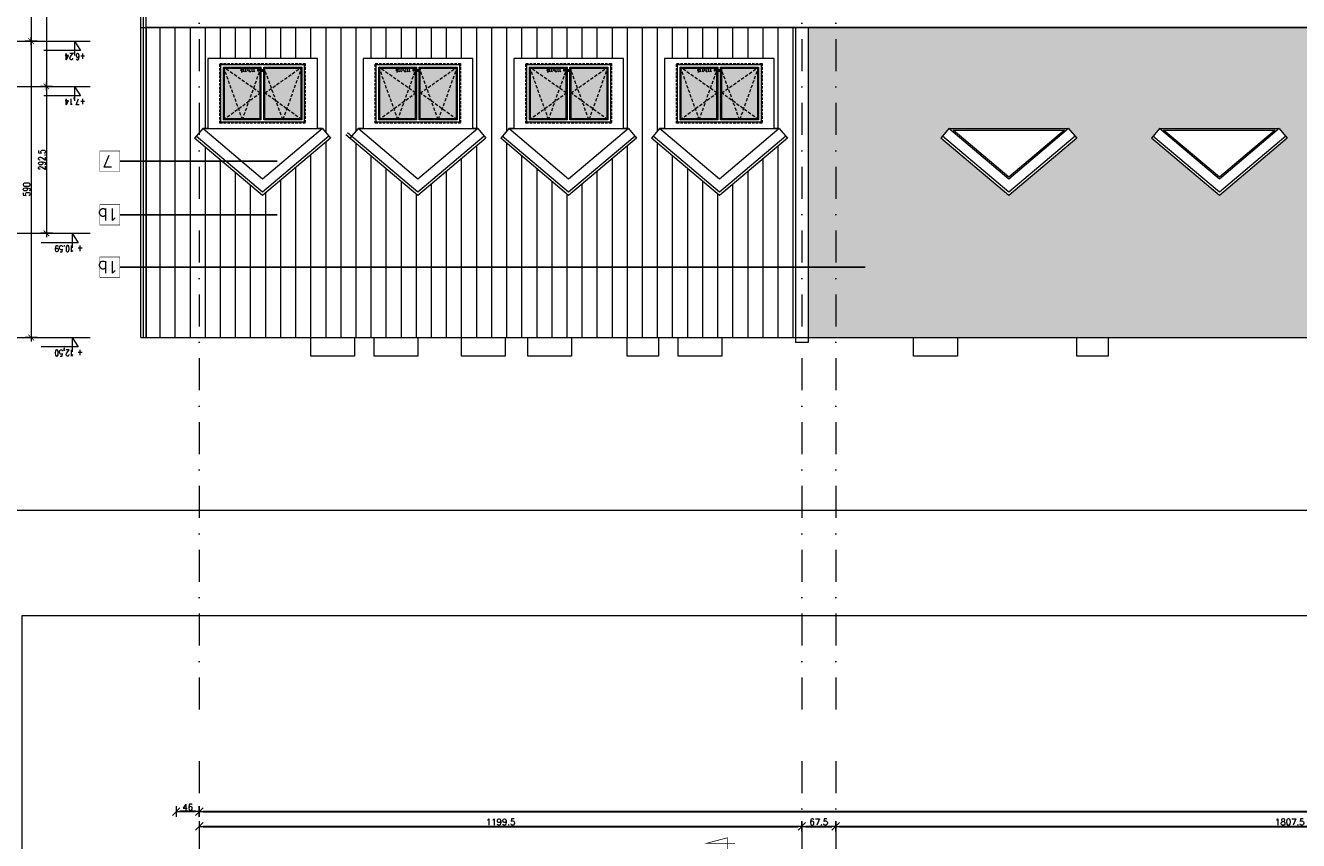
# Model space of a CAD drawing. Header units: millimetres. Extents: x 28291 to 177760, y -399809 to -170937.
# Tile 177 of 256: x 48572 to 51106, y -193731 to -192108. Entities that reach past the tile are written whole.
import ezdxf

# ---------------------------------------------------------------- set-up
doc = ezdxf.new("R2010")
doc.units = ezdxf.units.MM
for name, pattern in [('CACHE', [9.525, 6.35, -3.175]), ('CARKOVANA', [7.5, 5, -2.5]), ('DASHDOT', [25.4, 12.7, -6.35, 0, -6.35])]:
    doc.linetypes.add(name, pattern=pattern)
doc.layers.get('0').update_dxf_attribs({"lineweight": 0})
for name, color, linetype, lineweight in [('! opisy okien elewacja', 7, 'Continuous', 0), ('!! 0_ Istn-sciany', 3, 'Continuous', 30), ('!! 0_ Istn-widok', 1, 'Continuous', 15), ('!! 0_ Opis', 8, 'Continuous', 13), ('!! 0_ WIDOK ELEWACJA', 4, 'Continuous', 0), ('!! 0_Istn-drzwi', 1, 'Continuous', 13), ('!! 0_Osie', 1, 'DASHDOT', 13), ('!! 1  WYDZIELENIE PPOŻ', 252, 'Continuous', 0), ('!! 1_Hatch dach', 252, 'Continuous', 5), ('!! wymiary osi', 250, 'Continuous', 9), ('0-osie-liniA', 14, 'DASHDOT', 5), ('0-rzedne-blok', 62, 'Continuous', 13)]:
    doc.layers.add(name, color=color, linetype=linetype, lineweight=lineweight)
doc.layers.add('!! 0_ Istn-okna - wymienione', color=9, linetype='Continuous', lineweight=13, true_color=0x808080)
doc.layers.add('!! 1_Wyburzenia', color=252, linetype='CARKOVANA', lineweight=13, true_color=0x696969)
for name, color, linetype, lineweight, plot in [('!! 0_bloki rzędnych', 7, 'Continuous', 0, False), ('!! 0_ramki', 66, 'Continuous', 9, False), ('ND', 240, 'Continuous', 0, False)]:
    doc.layers.add(name, color=color, linetype=linetype, lineweight=lineweight, plot=plot)
doc.layers.add('!!_1  OPISY ELEWACJE', color=250, linetype='Continuous')
doc.styles.add('DEUTSCH', font='SIMPLEX8')
doc.styles.add('SIMPLEX', font='simplex.shx', dxfattribs={"width": 0.77})
doc.styles.add('TXT', font='simplex.shx')
doc.dimstyles.new('DIM50', dxfattribs={"dimscale": 5, "dimtxt": 2.5, "dimasz": 1.5, "dimexe": 0, "dimexo": 0, "dimgap": 0.5, "dimtad": 1, "dimdec": 4, "dimrnd": 0.5, "dimdsep": 46, "dimtxsty": 'TXT', "dimblk1": 'TICK1', "dimblk2": 'TICK1', "dimsah": 1, "dimcen": 0, "dimse1": 1, "dimse2": 1, "dimclrd": 1, "dimclre": 7, "dimclrt": 9, "dimadec": 0, "dimazin": 0, "dimtfac": 1, "dimtdec": 4, "dimtmove": 2, "dimatfit": 3, "dimldrblk": 'TICK1', "dimfxl": 1, "dimtolj": 1, "dimarcsym": 0})
doc.dimstyles.new('OL PB 100', dxfattribs={"dimscale": 4, "dimtxt": 3.5, "dimasz": 0.2, "dimexe": 10, "dimexo": 10, "dimgap": 0.5, "dimtad": 1, "dimdec": 1, "dimrnd": 0.5, "dimzin": 9, "dimdsep": 46, "dimtxsty": 'SIMPLEX', "dimblk": 'thick_MSz', "dimcen": 0.05, "dimdle": 8, "dimse1": 1, "dimse2": 1, "dimclrd": 256, "dimclre": 256, "dimclrt": 3, "dimadec": 1, "dimazin": 2, "dimtfac": 1, "dimtdec": 1, "dimtix": 1, "dimtofl": 0, "dimtmove": 2, "dimatfit": 3, "dimldrblk": 'thick_MSz', "dimfxl": 10, "dimfxlon": 1, "dimtolj": 1, "dimlwd": -1, "dimlwe": -1, "dimarcsym": 0})

# ---------------------------------------------------------------- blocks, each defined once
blk = doc.blocks.new('thick_MSz')
for p, q in [((-10, 0), (10, 0)), ((0, 15), (0, -15))]:
    blk.add_line(p, q)
at = {"const_width": 2, "elevation": 2}
blk.add_lwpolyline([(-7.1, -7.1), (7.1, 7.1)], dxfattribs=at)
blk = doc.blocks.new('*D3794')
at = {"layer": 'DEFPOINTS', "color": 0, "ltscale": 100, "transparency": 16777216}
for p in [(15846.3, 8789.5), (14272.3, 8752.2), (15846.3, 8606.6)]:
    blk.add_point(p, dxfattribs=at)
at = {"layer": 'ND', "ltscale": 100, "transparency": 16777216}
blk.add_line((14273.1, 8789.5), (15845.5, 8789.5), dxfattribs=at)
at = {"layer": 'ND', "ltscale": 100, "transparency": 16777216, "xscale": 0.8, "yscale": 0.8, "zscale": 0.8}
for p, rotation in [((14272.3, 8789.5), 180.0000000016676), ((15846.3, 8789.5), 1.667517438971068e-09)]:
    blk.add_blockref('thick_MSz', p, dxfattribs=dict(at, rotation=rotation))
at = {"layer": 'ND', "color": 3, "ltscale": 100, "transparency": 16777216, "insert": (15065.7, 8799.5), "char_height": 14, "attachment_point": 5, "rotation": 0, "style": 'SIMPLEX'}
blk.add_mtext('\\A1;1574', dxfattribs=at)
blk = doc.blocks.new('D_kota')
for p, q in [((8.7, 0), (8.7, 23)), ((-0.8, 15), (8.7, 15)), ((8.7, 0), (-0.8, 15))]:
    blk.add_line(p, q)
blk.add_lwpolyline([(-0.8, 15), (57.9, 15)])
at = {"style": 'DEUTSCH', "width": 0.8}
blk.add_attdef('POZ.ARCH', (7.3, 19.7), '', height=10, dxfattribs=at)
blk = doc.blocks.new('*D3796')
at = {"layer": 'DEFPOINTS', "color": 0, "ltscale": 100, "transparency": 16777216}
for p in [(14862.3, 8739.9), (14862.3, 8648.6), (15216.3, 8648.5)]:
    blk.add_point(p, dxfattribs=at)
at = {"layer": 'ND', "ltscale": 100, "transparency": 16777216}
blk.add_line((15215.5, 8739.9), (14863.1, 8739.9), dxfattribs=at)
at = {"layer": 'ND', "ltscale": 100, "transparency": 16777216, "xscale": 0.8, "yscale": 0.8, "zscale": 0.8}
for p, rotation in [((14862.3, 8739.9), 180.0000000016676), ((15216.3, 8739.9), 1.667546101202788e-09)]:
    blk.add_blockref('thick_MSz', p, dxfattribs=dict(at, rotation=rotation))
at = {"layer": 'ND', "color": 3, "ltscale": 100, "transparency": 16777216, "insert": (15039.3, 8748.9), "char_height": 14, "attachment_point": 5, "rotation": 0, "style": 'SIMPLEX'}
blk.add_mtext('\\A1;354', dxfattribs=at)
blk = doc.blocks.new('*D3797')
at = {"layer": 'DEFPOINTS', "color": 0, "ltscale": 100, "transparency": 16777216}
for p in [(14272.3, 8739.9), (14272.3, 8693), (14862.3, 8648.6)]:
    blk.add_point(p, dxfattribs=at)
at = {"layer": 'ND', "ltscale": 100, "transparency": 16777216}
blk.add_line((14861.5, 8739.9), (14273.1, 8739.9), dxfattribs=at)
at = {"layer": 'ND', "ltscale": 100, "transparency": 16777216, "xscale": 0.8, "yscale": 0.8, "zscale": 0.8}
for p, rotation in [((14272.3, 8739.9), 180.0000000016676), ((14862.3, 8739.9), 1.667546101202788e-09)]:
    blk.add_blockref('thick_MSz', p, dxfattribs=dict(at, rotation=rotation))
at = {"layer": 'ND', "color": 3, "ltscale": 100, "transparency": 16777216, "insert": (14567.3, 8748.9), "char_height": 14, "attachment_point": 5, "rotation": 0, "style": 'SIMPLEX'}
blk.add_mtext('\\A1;590', dxfattribs=at)
blk = doc.blocks.new('*D3791')
at = {"layer": 'DEFPOINTS', "color": 0, "ltscale": 100, "transparency": 16777216}
for p in [(14772.3, 8709.4), (14772.3, 8648.5), (15126.3, 8648.5)]:
    blk.add_point(p, dxfattribs=at)
at = {"layer": 'ND', "ltscale": 100, "transparency": 16777216}
blk.add_line((15125.5, 8709.4), (14773.1, 8709.4), dxfattribs=at)
at = {"layer": 'ND', "ltscale": 100, "transparency": 16777216, "xscale": 0.8, "yscale": 0.8, "zscale": 0.8, "rotation": 180}
blk.add_blockref('thick_MSz', (14772.3, 8709.4), dxfattribs=at)
at = {"layer": 'ND', "ltscale": 100, "transparency": 16777216, "xscale": 0.8, "yscale": 0.8, "zscale": 0.8}
blk.add_blockref('thick_MSz', (15126.3, 8709.4), dxfattribs=at)
at = {"layer": 'ND', "color": 3, "ltscale": 100, "transparency": 16777216, "insert": (14949.3, 8700.4), "char_height": 14, "attachment_point": 5, "rotation": 180, "style": 'SIMPLEX'}
blk.add_mtext('\\A1;354', dxfattribs=at)
blk = doc.blocks.new('*D3792')
at = {"layer": 'DEFPOINTS', "color": 0, "ltscale": 100, "transparency": 16777216}
for p in [(14479.8, 8709.4), (14479.8, 8593.5), (14772.3, 8593.5)]:
    blk.add_point(p, dxfattribs=at)
at = {"layer": 'ND', "ltscale": 100, "transparency": 16777216}
blk.add_line((14771.5, 8709.4), (14480.6, 8709.4), dxfattribs=at)
at = {"layer": 'ND', "ltscale": 100, "transparency": 16777216, "xscale": 0.8, "yscale": 0.8, "zscale": 0.8, "rotation": 180}
blk.add_blockref('thick_MSz', (14479.8, 8709.4), dxfattribs=at)
at = {"layer": 'ND', "ltscale": 100, "transparency": 16777216, "xscale": 0.8, "yscale": 0.8, "zscale": 0.8}
blk.add_blockref('thick_MSz', (14772.3, 8709.4), dxfattribs=at)
at = {"layer": 'ND', "color": 3, "ltscale": 100, "transparency": 16777216, "insert": (14626.1, 8718.4), "char_height": 14, "attachment_point": 5, "style": 'SIMPLEX'}
blk.add_mtext('\\A1;292.5', dxfattribs=at)
blk = doc.blocks.new('OKNO 175X120')
at = {"layer": '!! 1_Hatch dach', "true_color": 0x575757}
h = blk.add_hatch(dxfattribs=at)
h.set_pattern_fill('DOTS', color=251, angle=360)
h.set_pattern_definition([(360, (62583.5575, -229491.1217), (0.79375, 1.5875), [0, -1.5875])])
h.paths.add_polyline_path([(72255.6, -218171), (72255.6, -218272), (72326.9, -218272), (72326.9, -218171)])
h.paths.add_polyline_path([(72246.2, -218272), (72246.2, -218171), (72174.9, -218171), (72174.9, -218272)])
at = {"layer": '!! 0_ Istn-okna - wymienione', "linetype": 'CARKOVANA', "lineweight": 5}
blk.add_lwpolyline([(72165.9, -218162), (72335.9, -218162), (72335.9, -218281), (72165.9, -218281)], close=True, dxfattribs=at)
at = {"layer": '!! 0_ Istn-okna - wymienione'}
blk.add_lwpolyline([(72167.9, -218164), (72333.9, -218164), (72333.9, -218279), (72167.9, -218279)], close=True, dxfattribs=at)
for points in [[(72248.4, -218274), (72172.9, -218274), (72172.9, -218169), (72248.4, -218169)], [(72246.2, -218272), (72174.9, -218272), (72174.9, -218171), (72246.2, -218171)], [(72246.2, -218171), (72246.2, -218272)], [(72248.4, -218169), (72248.4, -218274)], [(72253.4, -218169), (72328.9, -218169), (72328.9, -218274), (72253.4, -218274)], [(72253.4, -218169), (72253.4, -218274)], [(72255.6, -218171), (72326.9, -218171), (72326.9, -218272), (72255.6, -218272)], [(72255.6, -218171), (72255.6, -218272)]]:
    blk.add_lwpolyline(points, dxfattribs=at)
at = {"layer": '!! 1_Hatch dach', "color": 251, "linetype": 'CACHE', "true_color": 0x575757}
for points in [[(72172.9, -218274), (72210.6, -218169), (72248.4, -218274)], [(72172.9, -218169), (72246.2, -218222.5), (72172.9, -218274)], [(72328.9, -218274), (72291.1, -218169), (72253.4, -218274)], [(72328.9, -218169), (72255.6, -218222.5), (72328.9, -218274)]]:
    blk.add_lwpolyline(points, dxfattribs=at)
at = {"insert": (72245.9, -218264.6), "char_height": 5, "attachment_point": 1, "style": 'TXT'}
blk.add_mtext_dynamic_manual_height_columns('okno 117x115', width=52.63, gutter_width=75, heights=[0], dxfattribs=at)
blk = doc.blocks.new('TICK1')
at = {"color": 2}
blk.add_line((-1, -1), (1, 1), dxfattribs=at)
at = {"color": 0}
for p, q in [((0, 0), (-1, 0)), ((0, -1.4), (0, 1.4))]:
    blk.add_line(p, q, dxfattribs=at)
blk = doc.blocks.new('*D3725')
at = {"layer": '!! wymiary osi', "color": 1, "lineweight": -2, "transparency": 16777216}
blk.add_line((48925.2, -193735.9), (54984.2, -193735.9), dxfattribs=at)
at = {"layer": 'DEFPOINTS', "color": 0, "transparency": 16777216}
for p in [(48917.7, -193635.5), (54991.7, -193635.5), (54991.7, -193735.9)]:
    blk.add_point(p, dxfattribs=at)
at = {"layer": '!! wymiary osi', "color": 1, "lineweight": -2, "transparency": 16777216, "xscale": 7.5, "yscale": 7.5, "zscale": 7.5, "rotation": 180}
blk.add_blockref('TICK1', (48917.7, -193735.9), dxfattribs=at)
at = {"layer": '!! wymiary osi', "color": 1, "lineweight": -2, "transparency": 16777216, "xscale": 7.5, "yscale": 7.5, "zscale": 7.5}
blk.add_blockref('TICK1', (54991.7, -193735.9), dxfattribs=at)
at = {"layer": '!! wymiary osi', "color": 9, "transparency": 16777216, "insert": (51954.7, -193727.1), "char_height": 12.5, "attachment_point": 5, "style": 'TXT'}
blk.add_mtext('\\A1;6074', dxfattribs=at)
blk = doc.blocks.new('*D3726')
at = {"layer": '!! wymiary osi', "color": 1, "lineweight": -2, "transparency": 16777216}
blk.add_line((48925.2, -193765.3), (50109.7, -193765.3), dxfattribs=at)
at = {"layer": 'DEFPOINTS', "color": 0, "transparency": 16777216}
for p in [(48917.7, -193721.9), (50117.2, -193721.9), (50117.2, -193765.3)]:
    blk.add_point(p, dxfattribs=at)
at = {"layer": '!! wymiary osi', "color": 1, "lineweight": -2, "transparency": 16777216, "xscale": 7.5, "yscale": 7.5, "zscale": 7.5, "rotation": 180}
blk.add_blockref('TICK1', (48917.7, -193765.3), dxfattribs=at)
at = {"layer": '!! wymiary osi', "color": 1, "lineweight": -2, "transparency": 16777216, "xscale": 7.5, "yscale": 7.5, "zscale": 7.5}
blk.add_blockref('TICK1', (50117.2, -193765.3), dxfattribs=at)
at = {"layer": '!! wymiary osi', "color": 9, "transparency": 16777216, "insert": (49517.5, -193756.5), "char_height": 12.5, "attachment_point": 5, "style": 'TXT'}
blk.add_mtext('\\A1;1199.5', dxfattribs=at)
blk = doc.blocks.new('*D3727')
at = {"layer": '!! wymiary osi', "color": 1, "lineweight": -2, "transparency": 16777216}
blk.add_line((50124.7, -193765.3), (50177.2, -193765.3), dxfattribs=at)
at = {"layer": 'DEFPOINTS', "color": 0, "transparency": 16777216}
for p in [(50117.2, -193721.9), (50184.7, -193765.3), (50184.7, -193765.3)]:
    blk.add_point(p, dxfattribs=at)
at = {"layer": '!! wymiary osi', "color": 1, "lineweight": -2, "transparency": 16777216, "xscale": 7.5, "yscale": 7.5, "zscale": 7.5, "rotation": 180}
blk.add_blockref('TICK1', (50117.2, -193765.3), dxfattribs=at)
at = {"layer": '!! wymiary osi', "color": 1, "lineweight": -2, "transparency": 16777216, "xscale": 7.5, "yscale": 7.5, "zscale": 7.5}
blk.add_blockref('TICK1', (50184.7, -193765.3), dxfattribs=at)
at = {"layer": '!! wymiary osi', "color": 9, "transparency": 16777216, "insert": (50151, -193756.5), "char_height": 12.5, "attachment_point": 5, "style": 'TXT'}
blk.add_mtext('\\A1;67.5', dxfattribs=at)
blk = doc.blocks.new('*D3728')
at = {"layer": '!! wymiary osi', "color": 1, "lineweight": -2, "transparency": 16777216}
blk.add_line((50192.2, -193765.3), (51984.7, -193765.3), dxfattribs=at)
at = {"layer": 'DEFPOINTS', "color": 0, "transparency": 16777216}
for p in [(50184.7, -193765.3), (51992.2, -193765.3), (51992.2, -193765.3)]:
    blk.add_point(p, dxfattribs=at)
at = {"layer": '!! wymiary osi', "color": 1, "lineweight": -2, "transparency": 16777216, "xscale": 7.5, "yscale": 7.5, "zscale": 7.5, "rotation": 180}
blk.add_blockref('TICK1', (50184.7, -193765.3), dxfattribs=at)
at = {"layer": '!! wymiary osi', "color": 1, "lineweight": -2, "transparency": 16777216, "xscale": 7.5, "yscale": 7.5, "zscale": 7.5}
blk.add_blockref('TICK1', (51992.2, -193765.3), dxfattribs=at)
at = {"layer": '!! wymiary osi', "color": 9, "transparency": 16777216, "insert": (51088.5, -193756.5), "char_height": 12.5, "attachment_point": 5, "style": 'TXT'}
blk.add_mtext('\\A1;1807.5', dxfattribs=at)
blk = doc.blocks.new('*D3756')
at = {"layer": '!! wymiary osi', "color": 1, "lineweight": -2, "transparency": 16777216}
blk.add_line((48910.2, -193735.9), (48879.2, -193735.9), dxfattribs=at)
at = {"layer": 'DEFPOINTS', "color": 0, "transparency": 16777216}
for p in [(48871.7, -193735.9), (48871.7, -194358), (48917.7, -194358)]:
    blk.add_point(p, dxfattribs=at)
at = {"layer": '!! wymiary osi', "color": 1, "lineweight": -2, "transparency": 16777216, "xscale": 7.5, "yscale": 7.5, "zscale": 7.5, "rotation": 180}
blk.add_blockref('TICK1', (48871.7, -193735.9), dxfattribs=at)
at = {"layer": '!! wymiary osi', "color": 1, "lineweight": -2, "transparency": 16777216, "xscale": 7.5, "yscale": 7.5, "zscale": 7.5}
blk.add_blockref('TICK1', (48917.7, -193735.9), dxfattribs=at)
at = {"layer": '!! wymiary osi', "color": 9, "transparency": 16777216, "insert": (48894.7, -193727.1), "char_height": 12.5, "attachment_point": 5, "style": 'TXT'}
blk.add_mtext('\\A1;46', dxfattribs=at)
blk = doc.blocks.new('BLOK OSIE A-B PN')
at = {"layer": '0-osie-liniA', "ltscale": 5}
for points in [[(48917.7, -182063), (48917.7, -184306.7)], [(50117.2, -182063), (50117.2, -184306.7)], [(50184.7, -182063), (50184.7, -184306.7)]]:
    blk.add_lwpolyline(points, dxfattribs=at)
blk = doc.blocks.new('rzędne elewacje 2')
at = {"layer": '0-rzedne-blok'}
for p, q in [((46399.6, -192907), (46399.6, -192784.5)), ((46489.6, -192907), (46489.6, -192784.5)), ((46782.1, -192907), (46782.1, -192784.5)), ((46989.6, -192907), (46989.6, -192784.5))]:
    blk.add_line(p, q, dxfattribs=at)
ref = blk.add_blockref('D_kota', (46399.6, -192804.7), dxfattribs=dict(at, xscale=1.250000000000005, yscale=1.250000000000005, zscale=1.250000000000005, rotation=269.9999999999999))
ref.add_attrib('POZ.ARCH', '+6,24', (46424.2, -192793.8), dxfattribs={"layer": '0', "height": 12.5, "rotation": 270, "style": 'DEUTSCH', "width": 0.8})
ref = blk.add_blockref('D_kota', (46489.6, -192804.7), dxfattribs=dict(at, xscale=1.250000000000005, yscale=1.250000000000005, zscale=1.250000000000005, rotation=269.9999999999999))
ref.add_attrib('POZ.ARCH', '+7,14', (46514.2, -192793.8), dxfattribs={"layer": '0', "height": 12.5, "rotation": 270, "style": 'DEUTSCH', "width": 0.8})
ref = blk.add_blockref('D_kota', (46782.1, -192809.5), dxfattribs=dict(at, xscale=1.250000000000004, yscale=1.250000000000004, zscale=1.250000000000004, rotation=269.9999999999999))
ref.add_attrib('POZ.ARCH', '+ 10.59', (46806.7, -192798.7), dxfattribs={"layer": '0', "height": 12.5, "rotation": 270, "style": 'DEUTSCH', "width": 0.8})
ref = blk.add_blockref('D_kota', (46989.6, -192809.5), dxfattribs=dict(at, xscale=1.250000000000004, yscale=1.250000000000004, zscale=1.250000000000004, rotation=269.9999999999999))
ref.add_attrib('POZ.ARCH', '+ 12,50', (47014.2, -192798.7), dxfattribs={"layer": '0', "height": 12.5, "rotation": 270, "style": 'DEUTSCH', "width": 0.8})
blk = doc.blocks.new('oznaczenie przekroi')
at = {"layer": '!! 0_ Opis', "color": 2, "const_width": 1.44}
blk.add_lwpolyline([(86028.2, -193636), (86028.2, -193575.1), (85986.1, -193586.4), (86043.4, -193586.4)], dxfattribs=at)
blk.add_lwpolyline([(86028.2, -193636), (86028.2, -193575.1), (85986.1, -193586.4), (86043.4, -193586.4)], dxfattribs=at)
blk = doc.blocks.new('POZIOMY BLOK')
for p, q in [((14272.32, 8962.8), (14272.32, 8693.05)), ((14479.8, 8962.8), (14479.8, 8693.05)), ((14772.32, 8962.8), (14772.32, 8693.05)), ((14862.32, 8962.8), (14862.32, 8693.05))]:
    blk.add_line(p, q)
at = {"layer": '0-rzedne-blok'}
ref = blk.add_blockref('D_kota', (14272.32, 8647.32), dxfattribs=dict(at, xscale=1.250000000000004, yscale=1.250000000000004, zscale=1.250000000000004, rotation=90))
ref.add_attrib('POZ.ARCH', '+ 12,50', (14247.74, 8636.49), dxfattribs={"layer": '0', "height": 12.5, "rotation": 90, "style": 'DEUTSCH', "width": 0.8})
ref = blk.add_blockref('D_kota', (14479.8, 8647.32), dxfattribs=dict(at, xscale=1.250000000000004, yscale=1.250000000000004, zscale=1.250000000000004, rotation=90))
ref.add_attrib('POZ.ARCH', '+ 10.59', (14455.22, 8636.49), dxfattribs={"layer": '0', "height": 12.5, "rotation": 90, "style": 'DEUTSCH', "width": 0.8})
ref = blk.add_blockref('D_kota', (14772.32, 8642.51), dxfattribs=dict(at, xscale=1.250000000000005, yscale=1.250000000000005, zscale=1.250000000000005, rotation=90))
ref.add_attrib('POZ.ARCH', '+7,14', (14747.74, 8631.68), dxfattribs={"layer": '0', "height": 12.5, "rotation": 90, "style": 'DEUTSCH', "width": 0.8})
ref = blk.add_blockref('D_kota', (14862.32, 8642.51), dxfattribs=dict(at, xscale=1.250000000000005, yscale=1.250000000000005, zscale=1.250000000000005, rotation=90))
ref.add_attrib('POZ.ARCH', '+6,24', (14837.74, 8631.68), dxfattribs={"layer": '0', "height": 12.5, "rotation": 90, "style": 'DEUTSCH', "width": 0.8})
at = {"layer": 'ND', "ltscale": 100}
dim = blk.add_linear_dim(base=(15846.32, 8789.48), p1=(14272.32, 8752.23), p2=(15846.32, 8606.6), angle=180, dimstyle='OL PB 100', dxfattribs=at)
dim.commit()
dim.dimension.update_dxf_attribs({"geometry": '*D3794', "text_midpoint": (15065.71, 8799.48), "dimtype": 160})
for base, p1, p2, picture, middle in [((14272.32, 8739.89), (14862.32, 8648.65), (14272.32, 8693.05), '*D3797', (14567.32, 8748.89)), ((14862.32, 8739.89), (15216.32, 8648.52), (14862.32, 8648.65), '*D3796', (15039.32, 8748.89)), ((14772.32, 8709.43), (15126.32, 8648.52), (14772.32, 8648.52), '*D3791', (14949.32, 8700.43))]:
    dim = blk.add_linear_dim(base=base, p1=p1, p2=p2, angle=180, dimstyle='OL PB 100', dxfattribs=at)
    dim.commit()
    dim.dimension.update_dxf_attribs({"geometry": picture, "text_midpoint": middle})
dim = blk.add_linear_dim(base=(14479.8, 8709.43), p1=(14772.32, 8593.49), p2=(14479.8, 8593.49), dimstyle='OL PB 100', dxfattribs=at)
dim.commit()
dim.dimension.update_dxf_attribs({"geometry": '*D3792', "text_midpoint": (14626.06, 8718.43)})
blk = doc.blocks.new('BLOK OSI')
at = {"layer": '0-osie-liniA', "ltscale": 5}
for points in [[(48917.71142, -193635.47368), (48917.71142, -195993.9543)], [(50117.21142, -193635.47368), (50117.21142, -195993.9543)], [(50184.71142, -193635.47368), (50184.71142, -195993.9543)]]:
    blk.add_lwpolyline(points, dxfattribs=at)
at = {"layer": '!! wymiary osi'}
dim = blk.add_aligned_dim(p1=(48917.71142, -193635.47368), p2=(54991.71142, -193635.47368), distance=-100.4179, dimstyle='DIM50', dxfattribs=at)
dim.commit()
dim.dimension.update_dxf_attribs({"geometry": '*D3725', "text_midpoint": (51954.71142, -193727.14158)})
for base, p1, p2, picture, middle in [((48871.71142, -193735.89158), (48917.71142, -194358.04847), (48871.71142, -194358.04847), '*D3756', (48894.71142, -193727.14158)), ((50117.21142, -193765.29711), (48917.71142, -193721.87385), (50117.21142, -193721.87385), '*D3726', (49517.46142, -193756.54711)), ((50184.71142, -193765.29711), (50117.21142, -193721.87385), (50184.71142, -193765.29711), '*D3727', (50150.96142, -193756.54711)), ((51992.21142, -193765.29711), (50184.71142, -193765.29711), (51992.21142, -193765.29711), '*D3728', (51088.46142, -193756.54711))]:
    dim = blk.add_linear_dim(base=base, p1=p1, p2=p2, dimstyle='DIM50', dxfattribs=at)
    dim.commit()
    dim.dimension.update_dxf_attribs({"geometry": picture, "text_midpoint": middle})

msp = doc.modelspace()

# ---------------------------------------------------------------- hatches: boundary and pattern name
at = {"layer": '!! 1_Hatch dach'}
h = msp.add_hatch(dxfattribs=at)
h.set_pattern_fill('AR-B88', color=8, scale=0.1)
h.paths.add_polyline_path([(51367.40264, -192446.46829), (51232.09142, -192332.02298), (51248.23597, -192312.93493), (51486.5693, -192312.93493), (51502.71385, -192332.02298)], flags=16)
h.paths.add_polyline_path([(51367.40264, -192413.72529), (51248.23597, -192312.93493), (51486.5693, -192312.93493)], flags=0)
h.paths.add_polyline_path([(51367.40264, -192409.79613), (51256.42847, -192315.93493), (51478.3768, -192315.93493)], flags=0)
h.paths.add_polyline_path([(51083.54718, -192332.02298), (50948.23597, -192446.46829), (50812.92476, -192332.02298), (50829.0693, -192312.93493), (51067.40264, -192312.93493)], flags=16)
h.paths.add_polyline_path([(51067.40264, -192312.93493), (50948.23597, -192413.72529), (50829.0693, -192312.93493)], flags=0)
h.paths.add_polyline_path([(51059.21014, -192315.93493), (50948.23597, -192409.79613), (50837.2618, -192315.93493)], flags=0)
h.paths.add_polyline_path([(50664.38051, -192332.02298), (50529.0693, -192446.46829), (50393.75809, -192332.02298), (50409.90264, -192312.93493), (50648.23597, -192312.93493)], flags=16)
h.paths.add_polyline_path([(50648.23597, -192312.93493), (50529.0693, -192413.72529), (50409.90264, -192312.93493)], flags=0)
h.paths.add_polyline_path([(50640.04347, -192315.93493), (50529.0693, -192409.79613), (50418.09513, -192315.93493)], flags=0)
h.paths.add_polyline_path([(52792.709, -192332.02298), (52808.85355, -192312.93493), (53047.18688, -192312.93493), (53063.33142, -192332.02298), (52928.02021, -192446.46829)], flags=16)
h.paths.add_polyline_path([(52808.85355, -192312.93493), (53047.18688, -192312.93493), (52928.02021, -192413.72529)], flags=0)
h.paths.add_polyline_path([(52817.04604, -192315.93493), (53038.99438, -192315.93493), (52928.02021, -192409.79613)], flags=0)
h.paths.add_polyline_path([(50038.0127, -192302.56409), (49868.0127, -192302.56409), (49868.0127, -192183.56409), (50038.0127, -192183.56409)], flags=0)
h.paths.add_polyline_path([(50031.0127, -192295.56409), (49955.5127, -192295.56409), (49955.5127, -192190.56409), (50031.0127, -192190.56409)], flags=0)
h.paths.add_polyline_path([(50029.0127, -192294.10453), (50028.27215, -192293.56409), (49993.98174, -192293.56409), (49993.2627, -192295.56409), (49992.54365, -192293.56409), (49957.70317, -192293.56409), (49957.70317, -192196.65679), (49956.23174, -192192.56409), (50028.16572, -192192.56409), (50031.0127, -192190.56409), (50029.0127, -192196.127)], flags=0)
h.paths.add_polyline_path([(53211.87567, -192332.02298), (53228.02021, -192312.93493), (53466.35355, -192312.93493), (53482.49809, -192332.02298), (53347.18688, -192446.46829)], flags=16)
h.paths.add_polyline_path([(49950.5127, -192295.56409), (49875.0127, -192295.56409), (49875.0127, -192190.56409), (49950.5127, -192190.56409)], flags=0)
h.paths.add_polyline_path([(49948.32223, -192293.56409), (49913.48174, -192293.56409), (49912.7627, -192295.56409), (49912.04365, -192293.56409), (49877.75324, -192293.56409), (49877.0127, -192294.10453), (49877.0127, -192196.127), (49875.0127, -192190.56409), (49877.85967, -192192.56409), (49949.79365, -192192.56409), (49948.32223, -192196.65679)], flags=0)
h.paths.add_polyline_path([(53228.02021, -192312.93493), (53466.35355, -192312.93493), (53347.18688, -192413.72529)], flags=0)
h.paths.add_polyline_path([(53236.21271, -192315.93493), (53458.16105, -192315.93493), (53347.18688, -192409.79613)], flags=0)
h.paths.add_polyline_path([(49738.0127, -192302.56409), (49568.0127, -192302.56409), (49568.0127, -192183.56409), (49738.0127, -192183.56409)], flags=0)
h.paths.add_polyline_path([(49731.0127, -192295.56409), (49655.5127, -192295.56409), (49655.5127, -192190.56409), (49731.0127, -192190.56409)], flags=0)
h.paths.add_polyline_path([(49729.0127, -192294.10453), (49728.27215, -192293.56409), (49693.98174, -192293.56409), (49693.2627, -192295.56409), (49692.54365, -192293.56409), (49657.70317, -192293.56409), (49657.70317, -192196.65679), (49656.23174, -192192.56409), (49728.16572, -192192.56409), (49731.0127, -192190.56409), (49729.0127, -192196.127)], flags=0)
h.paths.add_polyline_path([(49650.5127, -192295.56409), (49575.0127, -192295.56409), (49575.0127, -192190.56409), (49650.5127, -192190.56409)], flags=0)
h.paths.add_polyline_path([(49648.32223, -192293.56409), (49613.48174, -192293.56409), (49612.7627, -192295.56409), (49612.04365, -192293.56409), (49577.75324, -192293.56409), (49577.0127, -192294.10453), (49577.0127, -192196.127), (49575.0127, -192190.56409), (49577.85967, -192192.56409), (49649.79365, -192192.56409), (49648.32223, -192196.65679)], flags=0)
h.paths.add_polyline_path([(53631.04234, -192332.02298), (53647.18688, -192312.93493), (53885.52021, -192312.93493), (53901.66476, -192332.02298), (53766.35355, -192446.46829)], flags=16)
h.paths.add_polyline_path([(53647.18688, -192312.93493), (53885.52021, -192312.93493), (53766.35355, -192413.72529)], flags=0)
h.paths.add_polyline_path([(53655.37938, -192315.93493), (53877.32771, -192315.93493), (53766.35355, -192409.79613)], flags=0)
h.paths.add_polyline_path([(49438.0127, -192302.56409), (49268.0127, -192302.56409), (49268.0127, -192183.56409), (49438.0127, -192183.56409)], flags=0)
h.paths.add_polyline_path([(49431.0127, -192295.56409), (49355.5127, -192295.56409), (49355.5127, -192190.56409), (49431.0127, -192190.56409)], flags=0)
h.paths.add_polyline_path([(49429.0127, -192294.10453), (49428.27215, -192293.56409), (49393.98174, -192293.56409), (49393.2627, -192295.56409), (49392.54365, -192293.56409), (49357.70317, -192293.56409), (49357.70317, -192196.65679), (49356.23174, -192192.56409), (49428.16572, -192192.56409), (49431.0127, -192190.56409), (49429.0127, -192196.127)], flags=0)
h.paths.add_polyline_path([(49350.5127, -192295.56409), (49275.0127, -192295.56409), (49275.0127, -192190.56409), (49350.5127, -192190.56409)], flags=0)
h.paths.add_polyline_path([(49348.32223, -192293.56409), (49313.48174, -192293.56409), (49312.7627, -192295.56409), (49312.04365, -192293.56409), (49277.75324, -192293.56409), (49277.0127, -192294.10453), (49277.0127, -192196.127), (49275.0127, -192190.56409), (49277.85967, -192192.56409), (49349.79365, -192192.56409), (49348.32223, -192196.65679)], flags=0)
h.paths.add_polyline_path([(49128.71142, -192302.56409), (48958.71142, -192302.56409), (48958.71142, -192183.56409), (49128.71142, -192183.56409)], flags=0)
h.paths.add_polyline_path([(49121.71142, -192295.56409), (49046.21142, -192295.56409), (49046.21142, -192190.56409), (49121.71142, -192190.56409)], flags=0)
h.paths.add_polyline_path([(49119.71142, -192294.10453), (49118.97088, -192293.56409), (49084.68047, -192293.56409), (49083.96142, -192295.56409), (49083.24238, -192293.56409), (49048.40189, -192293.56409), (49048.40189, -192196.65679), (49046.93047, -192192.56409), (49118.86445, -192192.56409), (49121.71142, -192190.56409), (49119.71142, -192196.127)], flags=0)
h.paths.add_polyline_path([(49041.21142, -192295.56409), (48965.71142, -192295.56409), (48965.71142, -192190.56409), (49041.21142, -192190.56409)], flags=0)
h.paths.add_polyline_path([(49039.02095, -192293.56409), (49004.18047, -192293.56409), (49003.46142, -192295.56409), (49002.74238, -192293.56409), (48968.45197, -192293.56409), (48967.71142, -192294.10453), (48967.71142, -192196.127), (48965.71142, -192190.56409), (48968.5584, -192192.56409), (49040.49238, -192192.56409), (49039.02095, -192196.65679)], flags=0)
h.paths.add_polyline_path([(49049.88367, -192193.72372), (48997.85986, -192193.72372), (48997.85986, -192201.22372), (49049.88367, -192201.22372)], flags=8)
h.paths.add_polyline_path([(49359.18494, -192193.72372), (49307.16113, -192193.72372), (49307.16113, -192201.22372), (49359.18494, -192201.22372)], flags=8)
h.paths.add_polyline_path([(49659.18494, -192193.72372), (49607.16113, -192193.72372), (49607.16113, -192201.22372), (49659.18494, -192201.22372)], flags=8)
h.paths.add_polyline_path([(49959.18494, -192193.72372), (49907.16113, -192193.72372), (49907.16113, -192201.22372), (49959.18494, -192201.22372)], flags=8)
h.paths.add_polyline_path([(50129.71142, -192112.04828), (50129.71142, -192729.00465), (55097.71142, -192729.00465), (55097.71142, -192112.04828), (52927.71142, -192112.04828), (52927.71142, -191847.63705), (52634.71142, -191847.63705), (52634.71142, -192091.41588), (52704.71142, -192091.41588), (52704.71142, -192103.40448), (52719.71142, -192103.40448), (52719.71142, -192126.2539), (52147.71142, -192629.6139), (51575.71142, -192126.2539), (51575.71142, -192112.04828)])
h = msp.add_hatch(dxfattribs=at)
h.set_pattern_fill('_USER', color=8, scale=30, angle=90, pattern_type=0)
h.set_pattern_definition([(90, (0, 0), (-30, 2e-15), [])])
h.paths.add_polyline_path([(48917.71142, -192112.04828), (48917.71142, -192321.01413), (48924.54476, -192312.93493), (48934.54476, -192312.93493), (48934.54476, -192173.56409), (49152.87809, -192173.56409), (49152.87809, -192312.93493), (49162.87809, -192312.93493), (49179.02264, -192332.02298), (49043.71142, -192446.46829), (48917.71142, -192339.89834), (48917.71142, -192729.00465), (50104.71142, -192729.00465), (50104.71142, -192112.04828)])
h.paths.add_polyline_path([(49353.0127, -192446.46829), (49217.70149, -192332.02298), (49233.84603, -192312.93493), (49243.84603, -192312.93493), (49243.84603, -192173.56409), (49462.17936, -192173.56409), (49462.17936, -192312.93493), (49472.17936, -192312.93493), (49488.32391, -192332.02298)], flags=16)
h.paths.add_polyline_path([(49268.0127, -192302.56409), (49268.0127, -192183.56409), (49438.0127, -192183.56409), (49438.0127, -192302.56409)], flags=0)
h.paths.add_polyline_path([(49270.0127, -192300.56409), (49270.0127, -192185.56409), (49436.0127, -192185.56409), (49436.0127, -192300.56409)], flags=0)
h.paths.add_polyline_path([(49275.0127, -192295.56409), (49275.0127, -192190.56409), (49350.5127, -192190.56409), (49350.5127, -192295.56409)], flags=0)
h.paths.add_polyline_path([(49312.7627, -192295.56409), (49312.04365, -192293.56409), (49277.75324, -192293.56409), (49277.0127, -192294.10453), (49277.0127, -192196.127), (49275.0127, -192190.56409), (49277.85967, -192192.56409), (49348.32223, -192192.56409), (49348.32223, -192293.56409), (49313.48174, -192293.56409)], flags=0)
h.paths.add_polyline_path([(49355.5127, -192295.56409), (49355.5127, -192190.56409), (49431.0127, -192190.56409), (49431.0127, -192295.56409)], flags=0)
h.paths.add_polyline_path([(49357.70317, -192293.56409), (49357.70317, -192192.56409), (49428.16572, -192192.56409), (49431.0127, -192190.56409), (49429.0127, -192196.127), (49429.0127, -192294.10453), (49428.27215, -192293.56409), (49393.98174, -192293.56409), (49393.2627, -192295.56409), (49392.54365, -192293.56409)], flags=0)
h.paths.add_polyline_path([(49517.70149, -192332.02298), (49533.84603, -192312.93493), (49543.84603, -192312.93493), (49543.84603, -192173.56409), (49762.17936, -192173.56409), (49762.17936, -192312.93493), (49772.17936, -192312.93493), (49788.32391, -192332.02298), (49653.0127, -192446.46829)], flags=16)
h.paths.add_polyline_path([(49568.0127, -192302.56409), (49568.0127, -192183.56409), (49738.0127, -192183.56409), (49738.0127, -192302.56409)], flags=0)
h.paths.add_polyline_path([(49570.0127, -192300.56409), (49570.0127, -192185.56409), (49736.0127, -192185.56409), (49736.0127, -192300.56409)], flags=0)
h.paths.add_polyline_path([(49575.0127, -192295.56409), (49575.0127, -192190.56409), (49650.5127, -192190.56409), (49650.5127, -192295.56409)], flags=0)
h.paths.add_polyline_path([(49577.0127, -192294.10453), (49577.0127, -192196.127), (49575.0127, -192190.56409), (49577.85967, -192192.56409), (49648.32223, -192192.56409), (49648.32223, -192293.56409), (49613.48174, -192293.56409), (49612.7627, -192295.56409), (49612.04365, -192293.56409), (49577.75324, -192293.56409)], flags=0)
h.paths.add_polyline_path([(49655.5127, -192295.56409), (49655.5127, -192190.56409), (49731.0127, -192190.56409), (49731.0127, -192295.56409)], flags=0)
h.paths.add_polyline_path([(49657.70317, -192293.56409), (49657.70317, -192192.56409), (49728.16572, -192192.56409), (49731.0127, -192190.56409), (49729.0127, -192196.127), (49729.0127, -192294.10453), (49728.27215, -192293.56409), (49693.98174, -192293.56409), (49693.2627, -192295.56409), (49692.54365, -192293.56409)], flags=0)
h.paths.add_polyline_path([(49817.70149, -192332.02298), (49833.84603, -192312.93493), (49843.84603, -192312.93493), (49843.84603, -192173.56409), (50062.17936, -192173.56409), (50062.17936, -192312.93493), (50072.17936, -192312.93493), (50088.32391, -192332.02298), (49953.0127, -192446.46829)], flags=16)
h.paths.add_polyline_path([(49868.0127, -192302.56409), (49868.0127, -192183.56409), (50038.0127, -192183.56409), (50038.0127, -192302.56409)], flags=0)
h.paths.add_polyline_path([(49870.0127, -192300.56409), (49870.0127, -192185.56409), (50036.0127, -192185.56409), (50036.0127, -192300.56409)], flags=0)
h.paths.add_polyline_path([(49875.0127, -192295.56409), (49875.0127, -192190.56409), (49950.5127, -192190.56409), (49950.5127, -192295.56409)], flags=0)
h.paths.add_polyline_path([(49877.0127, -192294.10453), (49877.0127, -192196.127), (49875.0127, -192190.56409), (49877.85967, -192192.56409), (49948.32223, -192192.56409), (49948.32223, -192293.56409), (49913.48174, -192293.56409), (49912.7627, -192295.56409), (49912.04365, -192293.56409), (49877.75324, -192293.56409)], flags=0)
h.paths.add_polyline_path([(49955.5127, -192295.56409), (49955.5127, -192190.56409), (50031.0127, -192190.56409), (50031.0127, -192295.56409)], flags=0)
h.paths.add_polyline_path([(49957.70317, -192293.56409), (49957.70317, -192192.56409), (50028.16572, -192192.56409), (50031.0127, -192190.56409), (50029.0127, -192196.127), (50029.0127, -192294.10453), (50028.27215, -192293.56409), (49993.98174, -192293.56409), (49993.2627, -192295.56409), (49992.54365, -192293.56409)], flags=0)
h.paths.add_polyline_path([(48811.71142, -192112.04828), (48811.71142, -192729.00465), (48917.71142, -192729.00465), (48917.71142, -192339.89834), (48908.40021, -192332.02298), (48917.71142, -192321.01413), (48917.71142, -192112.04828)])
h.paths.add_polyline_path([(49359.18494, -192193.72372), (49307.16113, -192193.72372), (49307.16113, -192201.22372), (49359.18494, -192201.22372)], flags=8)
h.paths.add_polyline_path([(49659.18494, -192193.72372), (49607.16113, -192193.72372), (49607.16113, -192201.22372), (49659.18494, -192201.22372)], flags=8)
h.paths.add_polyline_path([(49959.18494, -192193.72372), (49907.16113, -192193.72372), (49907.16113, -192201.22372), (49959.18494, -192201.22372)], flags=8)

# ---------------------------------------------------------------- linework, layer by layer
at = {"layer": '! opisy okien elewacja'}
for points in [[(50129.71142, -192729.00465), (55097.71142, -192729.00465), (55097.71142, -192112.04828), (52927.71142, -192112.04828), (52927.71142, -191847.63705), (52634.71142, -191847.63705), (52634.71142, -192091.41588), (52704.71142, -192091.41588), (52704.71142, -192103.40448), (52719.71142, -192103.40448), (52719.71142, -192126.2539), (52147.71142, -192629.6139), (51575.71142, -192126.2539), (51575.71142, -192112.04828), (48811.71142, -192112.04828), (48811.71142, -192729.00465), (50104.71142, -192729.00465)], [(50409.90264, -192312.93493), (50648.23597, -192312.93493)], [(50829.0693, -192312.93493), (51067.40264, -192312.93493)]]:
    msp.add_lwpolyline(points, dxfattribs=at)
at = {"layer": '!! 0_ Istn-widok'}
for points in [[(49226.71142, -192766.00465), (49139.71142, -192766.00465), (49139.71142, -192729.00465), (49226.71142, -192729.00465)], [(49352.71142, -192766.00465), (49265.71142, -192766.00465), (49265.71142, -192729.00465), (49352.71142, -192729.00465)], [(49526.71142, -192766.00465), (49439.71142, -192766.00465), (49439.71142, -192729.00465), (49526.71142, -192729.00465)], [(49658.71142, -192766.00465), (49571.71142, -192766.00465), (49571.71142, -192729.00465), (49658.71142, -192729.00465)], [(49831.71142, -192766.00465), (49769.71142, -192766.00465), (49769.71142, -192729.00465), (49831.71142, -192729.00465)], [(49957.71142, -192766.00465), (49870.71142, -192766.00465), (49870.71142, -192729.00465), (49957.71142, -192729.00465)], [(50426.71142, -192766.00465), (50339.71142, -192766.00465), (50339.71142, -192729.00465), (50426.71142, -192729.00465)], [(50726.71142, -192766.00465), (50664.71142, -192766.00465), (50664.71142, -192729.00465), (50726.71142, -192729.00465)]]:
    msp.add_lwpolyline(points, close=True, dxfattribs=at)
at = {"layer": '!! 0_ WIDOK ELEWACJA'}
for p, q in [((49043.71142, -192413.72529), (48924.54476, -192312.93493)), ((49162.87809, -192312.93493), (49043.71142, -192413.72529)), ((49353.0127, -192413.72529), (49233.84603, -192312.93493)), ((49472.17936, -192312.93493), (49353.0127, -192413.72529)), ((49653.0127, -192413.72529), (49533.84603, -192312.93493)), ((49772.17936, -192312.93493), (49653.0127, -192413.72529)), ((49953.0127, -192413.72529), (49833.84603, -192312.93493)), ((50072.17936, -192312.93493), (49953.0127, -192413.72529)), ((50529.0693, -192413.72529), (50409.90264, -192312.93493)), ((50648.23597, -192312.93493), (50529.0693, -192413.72529)), ((50948.23597, -192413.72529), (50829.0693, -192312.93493)), ((51067.40264, -192312.93493), (50948.23597, -192413.72529)), ((49043.71142, -192446.46829), (48908.40021, -192332.02298)), ((49043.71142, -192439.91969), (48911.62912, -192328.20537)), ((49175.79373, -192328.20537), (49043.71142, -192439.91969)), ((49179.02264, -192332.02298), (49043.71142, -192446.46829)), ((49353.0127, -192446.46829), (49209.68356, -192325.24147)), ((49353.0127, -192439.91969), (49212.91247, -192321.42386)), ((49485.095, -192328.20537), (49353.0127, -192439.91969)), ((49488.32391, -192332.02298), (49353.0127, -192446.46829)), ((49653.0127, -192446.46829), (49517.70149, -192332.02298)), ((49653.0127, -192439.91969), (49520.93039, -192328.20537)), ((49785.095, -192328.20537), (49653.0127, -192439.91969)), ((49788.32391, -192332.02298), (49653.0127, -192446.46829)), ((49953.0127, -192446.46829), (49817.70149, -192332.02298)), ((49953.0127, -192439.91969), (49820.93039, -192328.20537)), ((50085.095, -192328.20537), (49953.0127, -192439.91969)), ((50088.32391, -192332.02298), (49953.0127, -192446.46829)), ((50529.0693, -192446.46829), (50393.75809, -192332.02298)), ((50529.0693, -192439.91969), (50396.987, -192328.20537)), ((50661.1516, -192328.20537), (50529.0693, -192439.91969)), ((50664.38051, -192332.02298), (50529.0693, -192446.46829)), ((50948.23597, -192446.46829), (50812.92476, -192332.02298)), ((50948.23597, -192439.91969), (50816.15367, -192328.20537)), ((51080.31827, -192328.20537), (50948.23597, -192439.91969)), ((51083.54718, -192332.02298), (50948.23597, -192446.46829))]:
    msp.add_line(p, q, dxfattribs=at)
for points in [[(48801.71142, -192729.00465), (48801.71142, -192091.41588)], [(48801.71142, -192112.04828), (51575.71142, -192112.04828)], [(48806.71142, -192729.00465), (48806.71142, -192091.41588)], [(48811.71142, -192729.00465), (48811.71142, -192091.41588)], [(49162.87809, -192312.93493), (49152.87809, -192312.93493), (49152.87809, -192173.56409), (48934.54476, -192173.56409), (48934.54476, -192312.93493), (48924.54476, -192312.93493)], [(49472.17936, -192312.93493), (49462.17936, -192312.93493), (49462.17936, -192173.56409), (49243.84603, -192173.56409), (49243.84603, -192312.93493), (49233.84603, -192312.93493)], [(49772.17936, -192312.93493), (49762.17936, -192312.93493), (49762.17936, -192173.56409), (49543.84603, -192173.56409), (49543.84603, -192312.93493), (49533.84603, -192312.93493)], [(50072.17936, -192312.93493), (50062.17936, -192312.93493), (50062.17936, -192173.56409), (49843.84603, -192173.56409), (49843.84603, -192312.93493), (49833.84603, -192312.93493)], [(48924.54476, -192312.93493), (48908.40021, -192332.02298)], [(48924.54476, -192312.93493), (49162.87809, -192312.93493)], [(49162.87809, -192312.93493), (49179.02264, -192332.02298)], [(49233.84603, -192312.93493), (49217.70149, -192332.02298)], [(49233.84603, -192312.93493), (49472.17936, -192312.93493)], [(49472.17936, -192312.93493), (49488.32391, -192332.02298)], [(49533.84603, -192312.93493), (49517.70149, -192332.02298)], [(49533.84603, -192312.93493), (49772.17936, -192312.93493)], [(49772.17936, -192312.93493), (49788.32391, -192332.02298)], [(49833.84603, -192312.93493), (49817.70149, -192332.02298)], [(49833.84603, -192312.93493), (50072.17936, -192312.93493)], [(50072.17936, -192312.93493), (50088.32391, -192332.02298)], [(48801.71142, -192729.00465), (55107.71142, -192729.00465)]]:
    msp.add_lwpolyline(points, dxfattribs=at)
for points in [[(50529.0693, -192413.72529), (50409.90264, -192312.93493), (50648.23597, -192312.93493)], [(50948.23597, -192413.72529), (50829.0693, -192312.93493), (51067.40264, -192312.93493)], [(50529.0693, -192409.79613), (50418.09513, -192315.93493), (50640.04347, -192315.93493)], [(50948.23597, -192409.79613), (50837.2618, -192315.93493), (51059.21014, -192315.93493)]]:
    msp.add_lwpolyline(points, close=True, dxfattribs=at)
at = {"layer": '!! 0_Istn-drzwi'}
for points in [[(50409.90264, -192312.93493), (50393.75809, -192332.02298)], [(50648.23597, -192312.93493), (50664.38051, -192332.02298)], [(50829.0693, -192312.93493), (50812.92476, -192332.02298)], [(51067.40264, -192312.93493), (51083.54718, -192332.02298)]]:
    msp.add_lwpolyline(points, dxfattribs=at)
at = {"layer": '!! 0_ramki'}
for points in [[(48191.01382, -190618.54154), (55530.76451, -190618.54154), (55530.76451, -193073.18237), (48191.01382, -193073.18237)], [(48565.42916, -193282.57641), (52765.42916, -193282.57641), (52765.42916, -196252.57641), (48565.42916, -196252.57641)]]:
    msp.add_lwpolyline(points, close=True, dxfattribs=at)
at = {"layer": '!!_1  OPISY ELEWACJE', "const_width": 1.2}
for points in [[(48759.53224, -192357.92686), (48759.53224, -192398.47165), (48719.81789, -192398.47165), (48719.81789, -192357.92686)], [(48759.53224, -192357.92686), (48759.53224, -192398.47165), (48719.81789, -192398.47165), (48719.81789, -192357.92686)], [(48759.53224, -192464.32166), (48759.53224, -192504.86645), (48719.81789, -192504.86645), (48719.81789, -192464.32166)], [(48759.53224, -192464.32166), (48759.53224, -192504.86645), (48719.81789, -192504.86645), (48719.81789, -192464.32166)], [(48759.53224, -192568.8782), (48759.53224, -192609.42299), (48719.81789, -192609.42299), (48719.81789, -192568.8782)], [(48759.53224, -192568.8782), (48759.53224, -192609.42299), (48719.81789, -192609.42299), (48719.81789, -192568.8782)]]:
    msp.add_lwpolyline(points, close=True, dxfattribs=at)
at = {"layer": '!!_1  OPISY ELEWACJE'}
for points in [[(48759.53224, -192378.19925), (49072.46797, -192378.19925)], [(48759.53224, -192484.59406), (49072.46797, -192484.59406)], [(48759.53224, -192589.1506), (50243.0457, -192589.1506)]]:
    msp.add_lwpolyline(points, dxfattribs=at)
for points in [[(50104.71142, -192112.04828), (50104.71142, -192739.00465)], [(50129.71142, -192112.04828), (50129.71142, -192739.00465)], [(50129.71142, -192739.00465), (50104.71142, -192739.00465)]]:
    msp.add_lwpolyline(points)

# ---------------------------------------------------------------- block references
at = {"layer": '! opisy okien elewacja', "rotation": 180}
for p in [(121294.57857, -410464.55264), (121603.87984, -410464.55264), (121903.87984, -410464.55264), (122203.87984, -410464.55264)]:
    msp.add_blockref('OKNO 175X120', p, dxfattribs=at)
at = {"layer": '!! 0_ Istn-sciany'}
msp.add_blockref('BLOK OSI', (0, 63), dxfattribs=at)
at = {"layer": '!! 0_bloki rzędnych', "linetype": 'Continuous', "rotation": 90}
msp.add_blockref('POZIOMY BLOK', (57322.90611, -207001.32715), dxfattribs=at)
at = {"layer": '!! 0_Osie'}
msp.add_blockref('BLOK OSIE A-B PN', (0, -9182.23287), dxfattribs=at)
at = {"layer": '!! 1  WYDZIELENIE PPOŻ', "rotation": 270}
msp.add_blockref('rzędne elewacje 2', (241485.06993, -145739.38046), dxfattribs=at)
at = {"layer": '!! 1_Wyburzenia'}
msp.add_blockref('oznaczenie przekroi', (-36059.54271, -150), dxfattribs=at)

# ---------------------------------------------------------------- texts
at = {"layer": '!!_1  OPISY ELEWACJE', "char_height": 24, "attachment_point": 1, "rotation": 180, "style": 'TXT'}
for s, insert in [('7', (48745.83032, -192389.80302)), ('1b', (48756.29204, -192496.19783)), ('1b', (48756.29204, -192600.75436))]:
    msp.add_mtext_dynamic_manual_height_columns(s, width=40.5447886, gutter_width=90, heights=[0], dxfattribs=dict(at, insert=insert))

doc.saveas('drawing.dxf')
